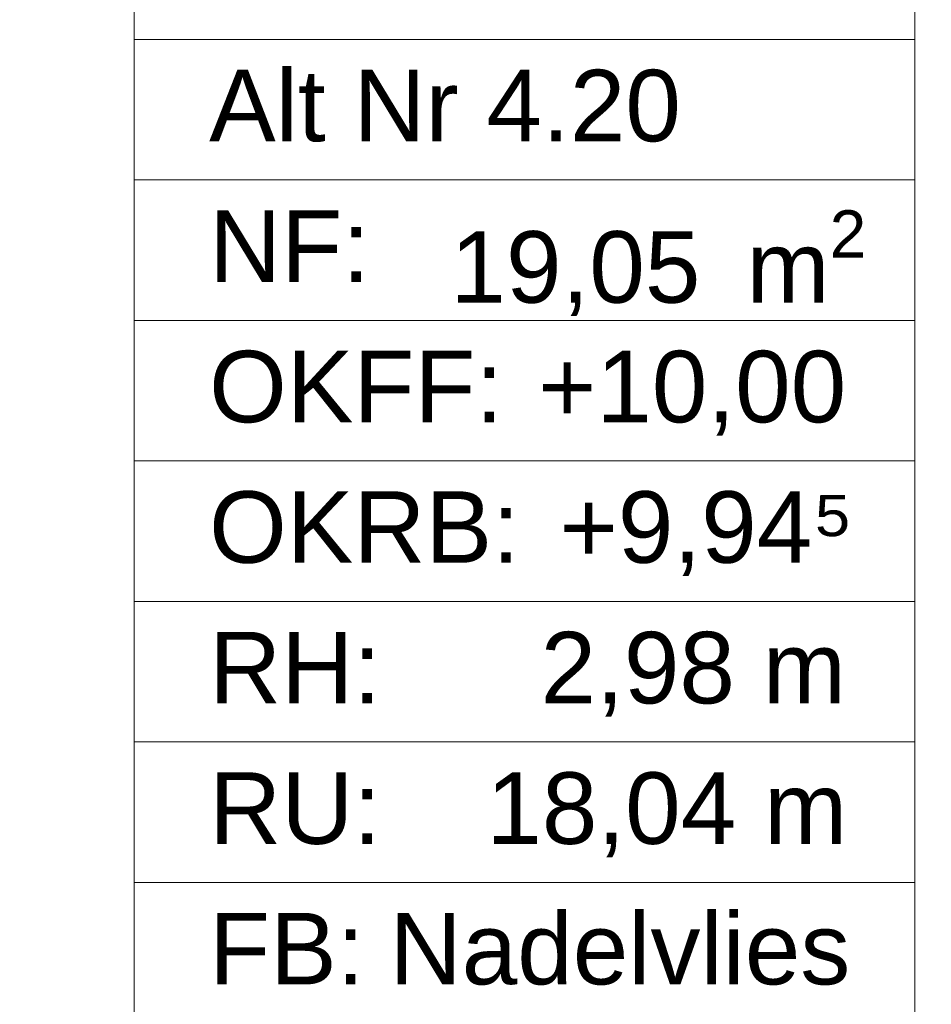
# Model space of a CAD drawing. Header units: metres. Extents: x -3.6 to 90.7, y -11.1 to 18.
# Tile 170 of 256: x 17.394 to 18.35, y 1.256 to 2.288. Entities that reach past the tile are written whole.
import ezdxf

# ---------------------------------------------------------------- set-up
doc = ezdxf.new("R2010")
doc.units = ezdxf.units.M
doc.header["$MEASUREMENT"] = 0
doc.layers.add('152 - Bemaßung_ Beschriftung.Ausbau', color=7, linetype='Continuous')
doc.layers.add('401 - Zone.Raum_ Raumbegrenzung_ Whg.', color=7, linetype='Continuous')
doc.styles.add('ERSTELLTER_STIL_2', font='txt')
doc.dimstyles.new('ERSTELLTER_STIL__3', dxfattribs={"dimtxt": 0.1, "dimasz": 0.0532, "dimexe": 0.18, "dimexo": 0.0625, "dimgap": 0, "dimtad": 1, "dimtih": 1, "dimtoh": 1, "dimzin": 0, "dimdsep": 46, "dimtxsty": 'ERSTELLTER_STIL_2', "dimblk": 'ARROWHEAD_2', "dimblk1": 'ARROWHEAD_2', "dimblk2": 'ARROWHEAD_2', "dimcen": 0.09, "dimse1": 1, "dimse2": 1, "dimclrd": 7, "dimclre": 7, "dimclrt": 7, "dimazin": 0, "dimtfac": 1, "dimtdec": 4, "dimtmove": 0, "dimatfit": 3, "dimfxl": 1, "dimtolj": 1, "dimtzin": 0, "dimarcsym": 0})

# ---------------------------------------------------------------- blocks, each defined once
blk = doc.blocks.new('*D426')
at = {"layer": '152 - Bemaßung_ Beschriftung.Ausbau', "color": 7, "linetype": 'Continuous', "lineweight": 5}
for p, q in [((15.005, -4.6125), (15.005, -4.5075)), ((15.0252, -4.525), (14.9848, -4.595)), ((18.4852, -4.525), (18.4448, -4.595)), ((14.85, -4.56), (15.005, -4.56)), ((15.005, -4.56), (18.465, -4.56))]:
    blk.add_line(p, q, dxfattribs=at)
at = {"layer": '152 - Bemaßung_ Beschriftung.Ausbau', "color": 7, "lineweight": 5, "char_height": 0.1, "attachment_point": 7, "style": 'ERSTELLTER_STIL_2'}
for s, insert in [('\\A1;{\\pql;\\fArial|b0|i0|c0|p38;14\\fArial|b0|i0|c0|p38;\\A1{\\H.66x;\\S5^  ;}}', (18.2429, -4.5411)), ('\\A1;{\\pql;\\fArial|b0|i0|c0|p38;3,46}', (16.501, -4.54))]:
    blk.add_mtext(s, dxfattribs=dict(at, insert=insert))
blk = doc.blocks.new('ARROWHEAD_2')
at = {"color": 0, "linetype": 'Continuous', "lineweight": 0}
for p, q in [((-0.378, -0.655), (0.378, 0.655)), ((0, 0), (-1, 0))]:
    blk.add_line(p, q, dxfattribs=at)
blk = doc.blocks.new('*D427')
at = {"layer": '152 - Bemaßung_ Beschriftung.Ausbau', "color": 7, "linetype": 'Continuous', "lineweight": 5}
for p, q in [((18.465, -4.6125), (18.465, -4.5075)), ((18.61, -4.6125), (18.61, -4.5075)), ((18.4852, -4.525), (18.4448, -4.595)), ((18.6302, -4.525), (18.5898, -4.595)), ((15.005, -4.56), (18.465, -4.56)), ((18.465, -4.56), (18.61, -4.56))]:
    blk.add_line(p, q, dxfattribs=at)

msp = doc.modelspace()

# ---------------------------------------------------------------- linework, layer by layer
at = {"layer": '401 - Zone.Raum_ Raumbegrenzung_ Whg.', "color": 7, "linetype": 'Continuous', "lineweight": 9}
for p, q in [((17.5141, 2.6408), (17.5141, 0.9417)), ((18.3329, 0.9417), (18.3329, 2.6408)), ((17.5141, 2.2676), (17.5141, 2.4542)), ((18.3329, 2.4542), (18.3329, 2.2676)), ((18.3329, 2.2676), (17.5141, 2.2676)), ((17.5141, 2.2676), (18.3329, 2.2676)), ((17.5141, 2.1203), (17.5141, 2.2676)), ((18.3329, 2.2676), (18.3329, 2.1203)), ((18.3329, 2.1203), (17.5141, 2.1203)), ((17.5141, 2.1203), (18.3329, 2.1203)), ((17.5141, 1.973), (17.5141, 2.1203)), ((18.3329, 2.1203), (18.3329, 1.973)), ((18.3329, 1.973), (17.5141, 1.973)), ((17.5141, 1.973), (18.3329, 1.973)), ((17.5141, 1.8256), (17.5141, 1.973)), ((18.3329, 1.973), (18.3329, 1.8256)), ((18.3329, 1.8256), (17.5141, 1.8256)), ((17.5141, 1.8256), (18.3329, 1.8256)), ((17.5141, 1.6783), (17.5141, 1.8256)), ((18.3329, 1.8256), (18.3329, 1.6783)), ((18.3329, 1.6783), (17.5141, 1.6783)), ((17.5141, 1.6783), (18.3329, 1.6783)), ((17.5141, 1.531), (17.5141, 1.6783)), ((18.3329, 1.6783), (18.3329, 1.531)), ((18.3329, 1.531), (17.5141, 1.531)), ((17.5141, 1.531), (18.3329, 1.531)), ((17.5141, 1.3837), (17.5141, 1.531)), ((18.3329, 1.531), (18.3329, 1.3837)), ((18.3329, 1.3837), (17.5141, 1.3837)), ((17.5141, 1.3837), (18.3329, 1.3837)), ((17.5141, 1.2364), (17.5141, 1.3837)), ((18.3329, 1.3837), (18.3329, 1.2364))]:
    msp.add_line(p, q, dxfattribs=at)

# ---------------------------------------------------------------- texts
at = {"layer": '401 - Zone.Raum_ Raumbegrenzung_ Whg.', "color": 7, "lineweight": 9, "char_height": 0.075, "attachment_point": 1, "style": 'ERSTELLTER_STIL_2'}
for s, insert in [('\\A1;{\\pqj;\\pt0;\\fArial|b0|i0|c0|p38;}', (18.2544, 2.2529)), ('\\A1;{\\pqj;\\pt0;\\fArial|b0|i0|c0|p38;Alt Nr 4.20}', (17.5926, 2.2357)), ('\\A1;{\\pqj;\\pt0;\\fArial|b0|i0|c0|p38;NF: }', (17.5926, 2.0884)), ('\\A1;{\\pql;\\pt0,0.05;\\fArial|b0|i0|c0|p38;19,05\\fArial|b0|i0|c0|p38;\\A1{\\H.66x;\\S^  ;}\\fArial|b0|i0|c0|p38; m\\fArial|b0|i0|c0|p38;\\A1{\\H.66x;\\S2^  ;}}', (17.8458, 2.0884)), ('\\A1;{\\pqj;\\pt0;\\fArial|b0|i0|c0|p38;OKFF: }', (17.5926, 1.9411)), ('\\A1;{\\pqj;\\pt0;\\fArial|b0|i0|c0|p38;+10,00}', (17.9376, 1.9411)), ('\\A1;{\\pqj;\\pt0;\\fArial|b0|i0|c0|p38;+9,94⁵}', (17.9602, 1.7938)), ('\\A1;{\\pqj;\\pt0;\\fArial|b0|i0|c0|p38;OKRB: }', (17.5926, 1.7938)), ('\\A1;{\\pqj;\\pt0;\\fArial|b0|i0|c0|p38;RH: }', (17.5926, 1.6464)), ('\\A1;{\\pqj;\\pt0;\\fArial|b0|i0|c0|p38;2,98 m}', (17.9403, 1.6464)), ('\\A1;{\\pqj;\\pt0;\\fArial|b0|i0|c0|p38;RU: }', (17.5926, 1.4991)), ('\\A1;{\\pqj;\\pt0;\\fArial|b0|i0|c0|p38;18,04 m}', (17.8834, 1.4991)), ('\\A1;{\\pqj;\\pt0;\\fArial|b0|i0|c0|p38;Nadelvlies}', (17.7819, 1.3518)), ('\\A1;{\\pqj;\\pt0;\\fArial|b0|i0|c0|p38;FB: }', (17.5926, 1.3518))]:
    msp.add_mtext(s, dxfattribs=dict(at, insert=insert))

# ---------------------------------------------------------------- dimensions: what is measured, and where the dimension line sits
at = {"layer": '152 - Bemaßung_ Beschriftung.Ausbau', "color": 7, "linetype": 'Continuous', "lineweight": 5}
for base, p1, p2, picture, middle in [((18.465, -4.56), (15.005, 3.2575), (18.465, 2.95), '*D426', (16.6309, -4.49)), ((18.609975, -4.5599999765), (18.464975, 2.9499822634), (18.609975, 2.9499822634), '*D427', (18.4541830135, -4.4899999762))]:
    dim = msp.add_linear_dim(base=base, p1=p1, p2=p2, dimstyle='ERSTELLTER_STIL__3', dxfattribs=at)
    dim.commit()
    dim.dimension.update_dxf_attribs({"geometry": picture, "text_midpoint": middle, "dimtype": 160})

doc.saveas('drawing.dxf')
